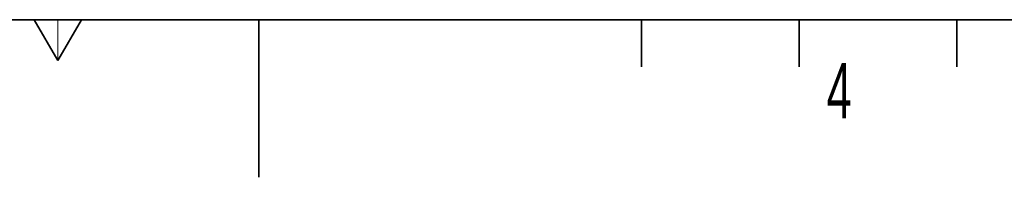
# Model space of a CAD drawing. Header units: millimetres. Extents: x 0 to 11920, y 0 to 8400.
# Tile 8 of 64: x 4192 to 5440, y 0 to 200. Entities that reach past the tile are written whole.
import ezdxf

# ---------------------------------------------------------------- set-up
doc = ezdxf.new("R2010")
doc.units = ezdxf.units.MM
doc.header["$LTSCALE"] = 20
doc.styles.add('SLDTEXTSTYLE0', font='TXT', dxfattribs={"width": 0.605})

msp = doc.modelspace()

# ---------------------------------------------------------------- linework, layer by layer
at = {"color": 7, "linetype": 'Continuous', "lineweight": 35}
for p, q in [((400, 200), (11720, 200)), ((4210, 200), (4240, 148.04)), ((4240, 148.04), (4270, 200)), ((4495, 0), (4495, 200)), ((4980, 200), (4980, 140)), ((5180, 200), (5180, 140)), ((5380, 200), (5380, 140))]:
    msp.add_line(p, q, dxfattribs=at)
at = {"color": 7, "linetype": 'Continuous', "lineweight": 18}
msp.add_line((4240, 148.04), (4240, 200), dxfattribs=at)

# ---------------------------------------------------------------- texts
at = {"color": 7, "linetype": 'Continuous', "lineweight": 0, "insert": (5214.83, 144.91), "char_height": 70, "attachment_point": 1, "style": 'SLDTEXTSTYLE0'}
msp.add_mtext('4', dxfattribs=at)

doc.saveas('drawing.dxf')
